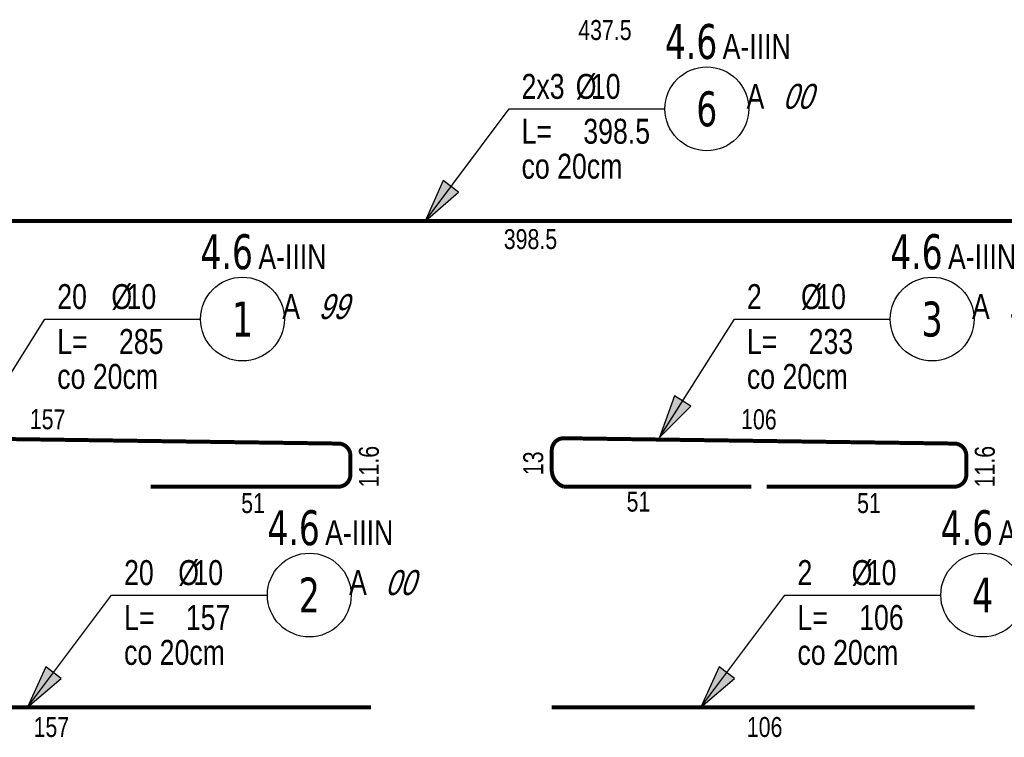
# Model space of a CAD drawing. Header units: millimetres. Extents: x 4862 to 12592, y -1539 to -726.
# Tile 33 of 40: x 11532 to 11779, y -1356 to -1176. Entities that reach past the tile are written whole.
import ezdxf
from ezdxf.enums import TextEntityAlignment as Align

# ---------------------------------------------------------------- set-up
doc = ezdxf.new("R2010")
doc.units = ezdxf.units.MM
doc.header["$LTSCALE"] = 25
for name, color, linetype in [('BZ_odn', 1, 'Continuous'), ('BZ_opi1', 7, 'Continuous'), ('BZ_opi2', 4, 'Continuous'), ('BZ_opi3', 30, 'Continuous'), ('BZ_P_wid', 3, 'Continuous'), ('BZ_pom', 6, 'Continuous'), ('BZ_wym', 1, 'Continuous')]:
    doc.layers.add(name, color=color, linetype=linetype)
doc.styles.add('BIKTBG', font='tahoma.ttf', dxfattribs={"width": 0.85})
doc.styles.add('BIKTC', font='bikromsw.shx', dxfattribs={"width": 0.8})
doc.styles.add('BIKTS', font='bikromsw.shx', dxfattribs={"width": 0.8})
doc.styles.add('BIKWYM', font='bikromsw.shx', dxfattribs={"width": 0.6})
doc.dimstyles.new('BA_ST_50_cm', dxfattribs={"dimscale": 0.5, "dimtxt": 25, "dimasz": 1.666667, "dimexe": 24, "dimexo": 0, "dimgap": 0, "dimtad": 0, "dimdec": 1, "dimrnd": 0.5, "dimdsep": 46, "dimtxsty": 'BIKWYM', "dimblk": 'WYM-ST', "dimcen": 0, "dimdle": 20, "dimclrd": 256, "dimclre": 256, "dimclrt": 7, "dimadec": 0, "dimazin": 0, "dimtfac": 0.033333, "dimtdec": 1, "dimtix": 1, "dimtmove": 2, "dimatfit": 3, "dimldrblk": 'WYM-ST', "dimfxl": 1, "dimtvp": 0.8, "dimtolj": 1, "dimtzin": 0, "dimarcsym": 0})

# ---------------------------------------------------------------- blocks, each defined once
blk = doc.blocks.new('WYM-ST')
blk.add_hatch(color=256).paths.add_polyline_path([(-13, 2.88), (0, 0), (-13, -2.88)])
blk.add_lwpolyline([(0, 0), (-13, 2.88), (-13, -2.88), (0, 0)])
blk = doc.blocks.new('bik_BlkOpPret', base_point=(8819.93, 5.92))
at = {"layer": 'BZ_opi1', "style": 'BIKTS', "width": 0.8}
for tag, p in [('SZTUK', (8823.05, 8.42)), ('PRZEDR_FI', (8832.1, 8.42)), ('PRZEKROJ', (8835.91, 8.42)), ('PRZEDR_L', (8823.05, -2.83)), ('DLUGOSC', (8838.53, -2.83)), ('UWAGA', (8823.05, -11.58))]:
    blk.add_attdef(tag, p, '', height=6.25, dxfattribs=at)
at = {"layer": 'BZ_opi2', "style": 'BIKTBG', "width": 0.8}
blk.add_attdef('NUMER', text='', height=8.75, dxfattribs=at).set_placement((8869.48, 5.92), align=Align.MIDDLE_CENTER)
at = {"layer": 'BZ_pom', "width": 0.8}
for tag, p, height, style in [('POZYCJA', (8858.98, 18.42), 8.75, 'BIKTBG'), ('GATUNEK', (8873.84, 18.42), 6.25, 'BIKTS'), ('METODA_L', (8879.45, 5.92), 6.25, 'BIKTS'), ('EURO_KOD', (8888.5, 5.92), 6.25, 'BIKTS')]:
    blk.add_attdef(tag, p, '', height=height, dxfattribs=dict(at, style=style))
at = {"layer": 'BZ_wym', "width": 0.8}
for tag, p, height, style, flags in [('PRZEDR_NR', (8823.05, -20.95), 8.75, 'BIKTBG', 1), ('PRZEDR_SZT', (8823.05, -30.33), 6.25, 'BIKTS', 1), ('TYP_PRETA', (8823.05, -39.7), 6.25, 'BIKTS', 3), ('EURO_KOD_SEGMENTY', (8838.05, -49.08), 6.25, 'BIKTS', 3), ('HAK_1', (8823.05, -58.45), 6.25, 'BIKTS', 3), ('HAK_2', (8823.05, -67.83), 6.25, 'BIKTS', 3), ('ID', (8823.05, -77.2), 6.25, 'BIKTS', 3), ('ID_C', (8823.05, -86.58), 6.25, 'BIKTS', 3), ('b_atr_0', (8823.05, -95.95), 6.25, 'BIKTS', 3)]:
    blk.add_attdef(tag, p, '', height=height, dxfattribs=dict(at, style=style, flags=flags))

msp = doc.modelspace()

# ---------------------------------------------------------------- linework, layer by layer
at = {"layer": 'BZ_odn'}
for centre in [(11704.18, -1198.79), (11587.79, -1251.47), (11760.66, -1251.47), (11604.55, -1320.63), (11773.33, -1320.63)]:
    msp.add_circle(centre, 10.5, dxfattribs=at)
at = {"layer": 'BZ_P_wid', "const_width": 1}
for points in [[(11858.03, -1226.9), (11459.53, -1226.9)], [(11619.98, -1348.74), (11462.98, -1348.74)], [(11771.33, -1348.74), (11665.33, -1348.74)]]:
    msp.add_lwpolyline(points, dxfattribs=at)
for points in [[(11512.94, -1293.48), (11465.94, -1293.48, -0.301385), (11462.94, -1288.48), (11462.94, -1283.68, -0.414214), (11465.94, -1280.68), (11611.84, -1282.68, -0.414214), (11614.84, -1285.68), (11614.84, -1290.48, -0.414214), (11611.84, -1293.48), (11564.8, -1293.48)], [(11715.33, -1293.48), (11668.33, -1293.48, -0.333031), (11665.33, -1289.14), (11665.33, -1284.34, -0.414214), (11668.33, -1281.34), (11766.23, -1282.68, -0.414214), (11769.23, -1285.68), (11769.23, -1290.48, -0.414214), (11766.23, -1293.48), (11719.19, -1293.48)]]:
    msp.add_lwpolyline(points, format="xyb", dxfattribs=at)

# ---------------------------------------------------------------- block references
ref = msp.add_blockref('bik_BlkOpPret', (11654.63, -1198.79), dxfattribs=dict(xscale=0.5, yscale=0.5, zscale=0.5))
ref.add_attrib('NUMER', '6', dxfattribs={"layer": 'BZ_opi2', "height": 8.75, "style": 'BIKTBG', "width": 0.8}).set_placement((11704.18, -1198.79), align=Align.MIDDLE_CENTER)
ref.add_attrib('POZYCJA', '4.6', (11693.68, -1186.29), dxfattribs={"layer": 'BZ_pom', "height": 8.75, "style": 'BIKTBG', "width": 0.8})
ref.add_attrib('SZTUK', '2x3', (11657.75, -1196.29), dxfattribs={"layer": 'BZ_opi1', "height": 6.25, "style": 'BIKTS', "width": 0.8})
ref.add_attrib('GATUNEK', 'A-IIIN', (11708.15, -1186.29), dxfattribs={"layer": 'BZ_pom', "height": 6.25, "style": 'BIKTS', "width": 0.8})
ref.add_attrib('PRZEKROJ', '10', (11675.13, -1196.29), dxfattribs={"layer": 'BZ_opi1', "height": 6.25, "style": 'BIKTS', "width": 0.8})
ref.add_attrib('DLUGOSC', '398.5', (11673.23, -1207.54), dxfattribs={"layer": 'BZ_opi1', "height": 6.25, "style": 'BIKTS', "width": 0.8})
ref.add_attrib('UWAGA', 'co 20cm', (11657.75, -1216.29), dxfattribs={"layer": 'BZ_opi1', "height": 6.25, "style": 'BIKTS', "width": 0.8})
ref.add_attrib('METODA_L', 'A', (11714.15, -1198.79), dxfattribs={"layer": 'BZ_pom', "height": 6.25, "style": 'BIKTS', "width": 0.8})
ref.add_attrib('PRZEDR_FI', '%%c', (11671.33, -1196.29), dxfattribs={"layer": 'BZ_opi1', "height": 6.25, "style": 'BIKTS', "width": 0.8})
ref.add_attrib('PRZEDR_L', 'L=', (11657.75, -1207.54), dxfattribs={"layer": 'BZ_opi1', "height": 6.25, "style": 'BIKTS', "width": 0.8})
ref.add_attrib('EURO_KOD', '00', (11723.2, -1198.79), dxfattribs={"layer": 'BZ_pom', "height": 6.25, "style": 'BIKTS', "oblique": 18, "width": 0.8})
ref = msp.add_blockref('bik_BlkOpPret', (11538.24, -1251.47), dxfattribs=dict(xscale=0.5, yscale=0.5, zscale=0.5))
ref.add_attrib('NUMER', '1', dxfattribs={"layer": 'BZ_opi2', "height": 8.75, "style": 'BIKTBG', "width": 0.8}).set_placement((11587.79, -1251.47), align=Align.MIDDLE_CENTER)
ref.add_attrib('POZYCJA', '4.6', (11577.29, -1238.97), dxfattribs={"layer": 'BZ_pom', "height": 8.75, "style": 'BIKTBG', "width": 0.8})
ref.add_attrib('SZTUK', '20', (11541.37, -1248.97), dxfattribs={"layer": 'BZ_opi1', "height": 6.25, "style": 'BIKTS', "width": 0.8})
ref.add_attrib('GATUNEK', 'A-IIIN', (11591.77, -1238.97), dxfattribs={"layer": 'BZ_pom', "height": 6.25, "style": 'BIKTS', "width": 0.8})
ref.add_attrib('PRZEKROJ', '10', (11558.75, -1248.97), dxfattribs={"layer": 'BZ_opi1', "height": 6.25, "style": 'BIKTS', "width": 0.8})
ref.add_attrib('DLUGOSC', '285', (11556.84, -1260.22), dxfattribs={"layer": 'BZ_opi1', "height": 6.25, "style": 'BIKTS', "width": 0.8})
ref.add_attrib('UWAGA', 'co 20cm', (11541.37, -1268.97), dxfattribs={"layer": 'BZ_opi1', "height": 6.25, "style": 'BIKTS', "width": 0.8})
ref.add_attrib('METODA_L', 'A', (11597.77, -1251.47), dxfattribs={"layer": 'BZ_pom', "height": 6.25, "style": 'BIKTS', "width": 0.8})
ref.add_attrib('PRZEDR_FI', '%%c', (11554.94, -1248.97), dxfattribs={"layer": 'BZ_opi1', "height": 6.25, "style": 'BIKTS', "width": 0.8})
ref.add_attrib('PRZEDR_L', 'L=', (11541.37, -1260.22), dxfattribs={"layer": 'BZ_opi1', "height": 6.25, "style": 'BIKTS', "width": 0.8})
ref.add_attrib('EURO_KOD', '99', (11606.81, -1251.47), dxfattribs={"layer": 'BZ_pom', "height": 6.25, "style": 'BIKTS', "oblique": 18, "width": 0.8})
ref = msp.add_blockref('bik_BlkOpPret', (11711.11, -1251.47), dxfattribs=dict(xscale=0.5, yscale=0.5, zscale=0.5))
ref.add_attrib('NUMER', '3', dxfattribs={"layer": 'BZ_opi2', "height": 8.75, "style": 'BIKTBG', "width": 0.8}).set_placement((11760.66, -1251.47), align=Align.MIDDLE_CENTER)
ref.add_attrib('POZYCJA', '4.6', (11750.16, -1238.97), dxfattribs={"layer": 'BZ_pom', "height": 8.75, "style": 'BIKTBG', "width": 0.8})
ref.add_attrib('SZTUK', '2', (11714.24, -1248.97), dxfattribs={"layer": 'BZ_opi1', "height": 6.25, "style": 'BIKTS', "width": 0.8})
ref.add_attrib('GATUNEK', 'A-IIIN', (11764.64, -1238.97), dxfattribs={"layer": 'BZ_pom', "height": 6.25, "style": 'BIKTS', "width": 0.8})
ref.add_attrib('PRZEKROJ', '10', (11731.62, -1248.97), dxfattribs={"layer": 'BZ_opi1', "height": 6.25, "style": 'BIKTS', "width": 0.8})
ref.add_attrib('DLUGOSC', '233', (11729.71, -1260.22), dxfattribs={"layer": 'BZ_opi1', "height": 6.25, "style": 'BIKTS', "width": 0.8})
ref.add_attrib('UWAGA', 'co 20cm', (11714.24, -1268.97), dxfattribs={"layer": 'BZ_opi1', "height": 6.25, "style": 'BIKTS', "width": 0.8})
ref.add_attrib('METODA_L', 'A', (11770.64, -1251.47), dxfattribs={"layer": 'BZ_pom', "height": 6.25, "style": 'BIKTS', "width": 0.8})
ref.add_attrib('PRZEDR_FI', '%%c', (11727.81, -1248.97), dxfattribs={"layer": 'BZ_opi1', "height": 6.25, "style": 'BIKTS', "width": 0.8})
ref.add_attrib('PRZEDR_L', 'L=', (11714.24, -1260.22), dxfattribs={"layer": 'BZ_opi1', "height": 6.25, "style": 'BIKTS', "width": 0.8})
ref.add_attrib('EURO_KOD', '99', (11779.68, -1251.47), dxfattribs={"layer": 'BZ_pom', "height": 6.25, "style": 'BIKTS', "oblique": 18, "width": 0.8})
ref = msp.add_blockref('bik_BlkOpPret', (11555, -1320.63), dxfattribs=dict(xscale=0.5, yscale=0.5, zscale=0.5))
ref.add_attrib('NUMER', '2', dxfattribs={"layer": 'BZ_opi2', "height": 8.75, "style": 'BIKTBG', "width": 0.8}).set_placement((11604.55, -1320.63), align=Align.MIDDLE_CENTER)
ref.add_attrib('POZYCJA', '4.6', (11594.05, -1308.13), dxfattribs={"layer": 'BZ_pom', "height": 8.75, "style": 'BIKTBG', "width": 0.8})
ref.add_attrib('SZTUK', '20', (11558.12, -1318.13), dxfattribs={"layer": 'BZ_opi1', "height": 6.25, "style": 'BIKTS', "width": 0.8})
ref.add_attrib('GATUNEK', 'A-IIIN', (11608.52, -1308.13), dxfattribs={"layer": 'BZ_pom', "height": 6.25, "style": 'BIKTS', "width": 0.8})
ref.add_attrib('PRZEKROJ', '10', (11575.5, -1318.13), dxfattribs={"layer": 'BZ_opi1', "height": 6.25, "style": 'BIKTS', "width": 0.8})
ref.add_attrib('DLUGOSC', '157', (11573.6, -1329.38), dxfattribs={"layer": 'BZ_opi1', "height": 6.25, "style": 'BIKTS', "width": 0.8})
ref.add_attrib('UWAGA', 'co 20cm', (11558.12, -1338.13), dxfattribs={"layer": 'BZ_opi1', "height": 6.25, "style": 'BIKTS', "width": 0.8})
ref.add_attrib('METODA_L', 'A', (11614.52, -1320.63), dxfattribs={"layer": 'BZ_pom', "height": 6.25, "style": 'BIKTS', "width": 0.8})
ref.add_attrib('PRZEDR_FI', '%%c', (11571.7, -1318.13), dxfattribs={"layer": 'BZ_opi1', "height": 6.25, "style": 'BIKTS', "width": 0.8})
ref.add_attrib('PRZEDR_L', 'L=', (11558.12, -1329.38), dxfattribs={"layer": 'BZ_opi1', "height": 6.25, "style": 'BIKTS', "width": 0.8})
ref.add_attrib('EURO_KOD', '00', (11623.57, -1320.63), dxfattribs={"layer": 'BZ_pom', "height": 6.25, "style": 'BIKTS', "oblique": 18, "width": 0.8})
ref = msp.add_blockref('bik_BlkOpPret', (11723.78, -1320.63), dxfattribs=dict(xscale=0.5, yscale=0.5, zscale=0.5))
ref.add_attrib('NUMER', '4', dxfattribs={"layer": 'BZ_opi2', "height": 8.75, "style": 'BIKTBG', "width": 0.8}).set_placement((11773.33, -1320.63), align=Align.MIDDLE_CENTER)
ref.add_attrib('POZYCJA', '4.6', (11762.83, -1308.13), dxfattribs={"layer": 'BZ_pom', "height": 8.75, "style": 'BIKTBG', "width": 0.8})
ref.add_attrib('SZTUK', '2', (11726.91, -1318.13), dxfattribs={"layer": 'BZ_opi1', "height": 6.25, "style": 'BIKTS', "width": 0.8})
ref.add_attrib('GATUNEK', 'A-IIIN', (11777.31, -1308.13), dxfattribs={"layer": 'BZ_pom', "height": 6.25, "style": 'BIKTS', "width": 0.8})
ref.add_attrib('PRZEKROJ', '10', (11744.29, -1318.13), dxfattribs={"layer": 'BZ_opi1', "height": 6.25, "style": 'BIKTS', "width": 0.8})
ref.add_attrib('DLUGOSC', '106', (11742.38, -1329.38), dxfattribs={"layer": 'BZ_opi1', "height": 6.25, "style": 'BIKTS', "width": 0.8})
ref.add_attrib('UWAGA', 'co 20cm', (11726.91, -1338.13), dxfattribs={"layer": 'BZ_opi1', "height": 6.25, "style": 'BIKTS', "width": 0.8})
ref.add_attrib('METODA_L', 'A', (11783.31, -1320.63), dxfattribs={"layer": 'BZ_pom', "height": 6.25, "style": 'BIKTS', "width": 0.8})
ref.add_attrib('PRZEDR_FI', '%%c', (11740.48, -1318.13), dxfattribs={"layer": 'BZ_opi1', "height": 6.25, "style": 'BIKTS', "width": 0.8})
ref.add_attrib('PRZEDR_L', 'L=', (11726.91, -1329.38), dxfattribs={"layer": 'BZ_opi1', "height": 6.25, "style": 'BIKTS', "width": 0.8})
ref.add_attrib('EURO_KOD', '00', (11792.35, -1320.63), dxfattribs={"layer": 'BZ_pom', "height": 6.25, "style": 'BIKTS', "oblique": 18, "width": 0.8})

# ---------------------------------------------------------------- texts
at = {"layer": 'BZ_opi3', "style": 'BIKTC', "width": 0.8}
for s, p in [('437.5', (11678.65, -1179.04)), ('398.5', (11659.98, -1231.44)), ('157', (11539.9, -1353.7)), ('106', (11718.67, -1353.7))]:
    msp.add_text(s, height=5, dxfattribs=at).set_placement(p, align=Align.MIDDLE_CENTER)
for s, rotation, p in [('157', 359.2146, (11538.96, -1276.59)), ('106', 359.2146, (11717.24, -1276.59)), ('11.6', 89.9998, (11619.47, -1288.46)), ('13', 90, (11660.67, -1287.62)), ('11.6', 89.9998, (11773.86, -1288.46)), ('51', 359.9998, (11590.45, -1297.59)), ('51', 359.9998, (11687.05, -1297.23)), ('51', 359.9998, (11744.83, -1297.59))]:
    msp.add_text(s, height=5, rotation=rotation, dxfattribs=at).set_placement(p, align=Align.MIDDLE_CENTER)

# ---------------------------------------------------------------- leaders
at = {"layer": 'BZ_odn'}
for points in [[(11633.56, -1226.9), (11654.63, -1198.79), (11693.68, -1198.79)], [(11519.46, -1281.42), (11538.24, -1251.47), (11577.29, -1251.47)], [(11692.33, -1281.19), (11711.11, -1251.47), (11750.16, -1251.47)], [(11533.93, -1348.74), (11555, -1320.63), (11594.05, -1320.63)], [(11702.72, -1348.74), (11723.78, -1320.63), (11762.83, -1320.63)]]:
    msp.add_leader(points, dimstyle='BA_ST_50_cm', dxfattribs=at)

doc.saveas('drawing.dxf')
